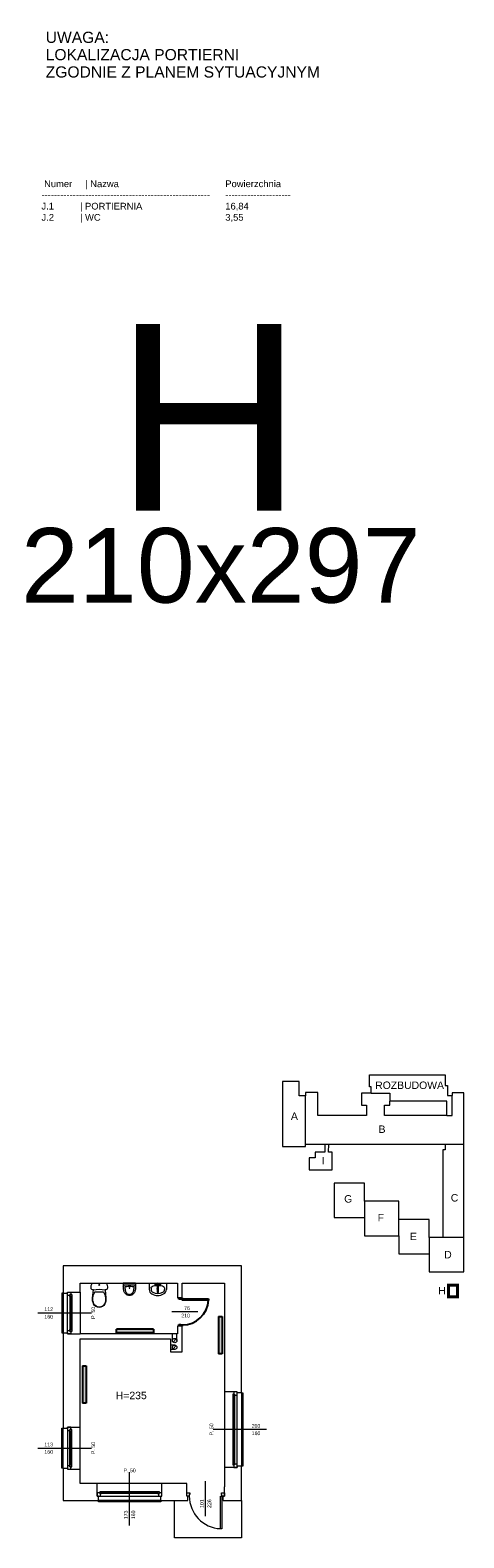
# Model space of a CAD drawing. Header units: millimetres. Extents: x 12683 to 90307, y 30842 to 62253.
# Tile 86 of 152: x 36789 to 37953, y 58210 to 62253. Entities that reach past the tile are written whole.
import ezdxf

# ---------------------------------------------------------------- set-up
doc = ezdxf.new("R2010")
doc.units = ezdxf.units.MM
doc.header["$LTSCALE"] = 0.6
doc.layers.add('zzz_podklady_drzwi', color=252, linetype='Continuous')
doc.layers.add('zzz_podklady_grzejniki_ist', color=252, linetype='Continuous')
for name, color, linetype, lineweight in [('zzz_podklady_drzwi_opisy', 252, 'Continuous', 15), ('zzz_podklady_okna_opisy', 252, 'Continuous', 15), ('zzz_podklady_opisy', 252, 'Continuous', 15), ('zzz_podklady_opisy_2', 252, 'Continuous', 15), ('zzz_podklady_sciany', 252, 'Continuous', 15), ('zzzz_podklady_schemat', 252, 'Continuous', 15)]:
    doc.layers.add(name, color=color, linetype=linetype, lineweight=lineweight)
doc.styles.add('GENERATED_STYLE_1', font='ARIAL.TTF')

msp = doc.modelspace()

# ---------------------------------------------------------------- hatches: boundary and pattern name
at = {"layer": 'zzz_podklady_grzejniki_ist'}
for points in [[(37294.5, 58702.9), (37304.5, 58702.9), (37304.5, 58802.9), (37294.5, 58802.9)], [(37020.7, 58769.1), (37020.7, 58759.1), (37120.7, 58759.1), (37120.7, 58769.1)], [(36930, 58571.3), (36940, 58571.3), (36940, 58671.3), (36930, 58671.3)]]:
    msp.add_hatch(color=256, dxfattribs=at).paths.add_polyline_path(points, flags=0)

# ---------------------------------------------------------------- linework, layer by layer
at = {"layer": 'zzz_podklady_drzwi'}
for p, q in [((37188.5, 58849.7), (37188.5, 58853.7)), ((37193.5, 58849.7), (37188.5, 58849.7)), ((37197.5, 58850.9), (37193.5, 58850.9)), ((37193.5, 58850.9), (37193.5, 58849.7)), ((37197.5, 58853.7), (37197.5, 58850.9)), ((37197.5, 58850.9), (37267.9, 58850.9)), ((37197.5, 58846.9), (37197.5, 58850.9)), ((37267.9, 58846.9), (37197.5, 58846.9)), ((37267.9, 58850.9), (37267.9, 58846.9)), ((37188.5, 58777.7), (37188.5, 58781.7)), ((37188.5, 58781.7), (37193.5, 58781.7)), ((37193.5, 58781.7), (37193.5, 58780.5)), ((37193.5, 58780.5), (37197.5, 58780.5)), ((37197.5, 58780.5), (37197.5, 58777.7))]:
    msp.add_line(p, q, dxfattribs=at)
msp.add_arc((37197.5, 58850.9), 70.4, 270, 356.7428, dxfattribs=at)
at = {"layer": 'zzz_podklady_drzwi_opisy'}
msp.add_line((37239.6, 58815.7), (37169.5, 58815.7), dxfattribs=at)
at = {"layer": 'zzz_podklady_grzejniki_ist'}
for p, q in [((37294.5, 58802.9), (37304.5, 58802.9)), ((37294.5, 58802.9), (37294.5, 58702.9)), ((37304.5, 58802.9), (37304.5, 58702.9)), ((37020.7, 58759.1), (37020.7, 58769.1)), ((37120.7, 58769.1), (37020.7, 58769.1)), ((37120.7, 58759.1), (37020.7, 58759.1)), ((37120.7, 58769.1), (37120.7, 58759.1)), ((37304.5, 58702.9), (37294.5, 58702.9)), ((36930, 58671.3), (36940, 58671.3)), ((36930, 58671.3), (36930, 58571.3)), ((36940, 58671.3), (36940, 58571.3)), ((36940, 58571.3), (36930, 58571.3))]:
    msp.add_line(p, q, dxfattribs=at)
at = {"layer": 'zzz_podklady_okna_opisy'}
msp.add_line((37260, 58267.6), (37260, 58361.7), dxfattribs=at)
at = {"layer": 'zzz_podklady_sciany'}
for p, q in [((37356.5, 58938.7), (36877.5, 58938.7)), ((36877.5, 58938.7), (36877.5, 58865.7)), ((37356.5, 58598.7), (37356.5, 58938.7)), ((36877.5, 58865.7), (36874.5, 58865.7)), ((36874.5, 58865.7), (36874.5, 58759.7)), ((36877.5, 58865.7), (36889.5, 58865.7)), ((36877.5, 58865.7), (36877.5, 58759.7)), ((36889.5, 58865.7), (36889.5, 58868.7)), ((36889.5, 58868.7), (36898.5, 58868.7)), ((36898.5, 58868.7), (36923.5, 58868.7)), ((36923.5, 58892.7), (37184.5, 58892.7)), ((36923.5, 58868.7), (36923.5, 58892.7)), ((36923.5, 58868.7), (36923.5, 58756.7)), ((36923.5, 58868.7), (36923.5, 58756.7)), ((36952.7, 58879.8), (36952.9, 58883.1)), ((36953.2, 58877.5), (36952.7, 58879.8)), ((36952.9, 58883.1), (36953.4, 58886.4)), ((36954.6, 58875.7), (36953.2, 58877.5)), ((36953.4, 58886.4), (36954.4, 58889.6)), ((36954.4, 58889.6), (36955.8, 58892.7)), ((36956.7, 58874.6), (36954.6, 58875.7)), ((36955.8, 58892.7), (36993.5, 58892.7)), ((36959, 58874.6), (36956.7, 58874.6)), ((36956.8, 58853.4), (36959, 58874.6)), ((36959.5, 58861.8), (36961.2, 58865.9)), ((36961.2, 58865.9), (36963.4, 58869.7)), ((36963.4, 58869.7), (36985.9, 58869.7)), ((36985.9, 58869.7), (36988.1, 58865.9)), ((36988.1, 58865.9), (36989.8, 58861.8)), ((36990.3, 58874.6), (36992.6, 58853.4)), ((36992.6, 58874.6), (36990.3, 58874.6)), ((36994.7, 58875.7), (36992.6, 58874.6)), ((36993.5, 58892.7), (36994.9, 58889.6)), ((36996.1, 58877.5), (36994.7, 58875.7)), ((36994.9, 58889.6), (36995.9, 58886.4)), ((36995.9, 58886.4), (36996.5, 58883.1)), ((36996.7, 58879.8), (36996.1, 58877.5)), ((36996.5, 58883.1), (36996.7, 58879.8)), ((37039.3, 58892.7), (37039.3, 58888.4)), ((37072.3, 58892.7), (37039.3, 58892.7)), ((37039.3, 58888.4), (37039.3, 58887.6)), ((37039.3, 58887.6), (37039.3, 58884.3)), ((37039.4, 58884.6), (37039.3, 58884)), ((37039.3, 58884.3), (37039.3, 58884)), ((37039.4, 58881.5), (37039.3, 58884)), ((37039.7, 58885.3), (37039.4, 58884.6)), ((37039.5, 58879.7), (37039.4, 58881.5)), ((37039.6, 58878.8), (37039.5, 58879.7)), ((37040, 58876.2), (37039.6, 58878.8)), ((37040.2, 58885.9), (37039.7, 58885.3)), ((37040.4, 58873.6), (37040, 58876.2)), ((37040.7, 58886.4), (37040.2, 58885.9)), ((37041.1, 58871), (37040.4, 58873.6)), ((37041.4, 58886.9), (37040.7, 58886.4)), ((37041.6, 58869.5), (37041.1, 58871)), ((37042.2, 58887.2), (37041.4, 58886.9)), ((37042.3, 58868), (37041.6, 58869.5)), ((37043, 58887.5), (37042.2, 58887.2)), ((37043.1, 58866.5), (37042.3, 58868)), ((37043.9, 58887.7), (37043, 58887.5)), ((37044.1, 58865.1), (37043.1, 58866.5)), ((37043.4, 58882.1), (37043.3, 58881.9)), ((37043.3, 58881.9), (37043.3, 58881.6)), ((37043.3, 58881.6), (37043.4, 58879.8)), ((37043.6, 58882.4), (37043.4, 58882.1)), ((37043.4, 58879.8), (37043.5, 58879)), ((37043.5, 58879), (37043.8, 58876.5)), ((37043.9, 58882.6), (37043.6, 58882.4)), ((37043.8, 58876.5), (37044.3, 58874)), ((37044.9, 58887.7), (37043.9, 58887.7)), ((37044.2, 58882.7), (37043.9, 58882.6)), ((37045.3, 58863.7), (37044.1, 58865.1)), ((37044.6, 58882.8), (37044.2, 58882.7)), ((37044.3, 58874), (37044.9, 58871.6)), ((37048.3, 58883.2), (37044.6, 58882.8)), ((37066.8, 58887.7), (37044.9, 58887.7)), ((37044.9, 58871.6), (37045.3, 58870.2)), ((37045.3, 58870.2), (37045.9, 58868.9)), ((37045.9, 58868.9), (37046.7, 58867.7)), ((37046.7, 58867.7), (37047.5, 58866.4)), ((37047.5, 58866.4), (37048.5, 58865.4)), ((37052, 58883.5), (37048.3, 58883.2)), ((37048.5, 58865.4), (37050, 58864.1)), ((37050, 58864.1), (37051.7, 58863.3)), ((37053.1, 58883.5), (37052, 58883.5)), ((37058.5, 58883.5), (37053.1, 58883.5)), ((37059.6, 58883.5), (37058.5, 58883.5)), ((37063.3, 58883.2), (37059.6, 58883.5)), ((37059.9, 58863.3), (37061.6, 58864.1)), ((37061.6, 58864.1), (37063.1, 58865.4)), ((37063.1, 58865.4), (37064.1, 58866.4)), ((37067.1, 58882.8), (37063.3, 58883.2)), ((37064.1, 58866.4), (37065, 58867.7)), ((37065, 58867.7), (37065.7, 58868.9)), ((37065.7, 58868.9), (37066.3, 58870.2)), ((37066.3, 58870.2), (37066.7, 58871.6)), ((37067.5, 58865.1), (37066.3, 58863.7)), ((37066.7, 58871.6), (37067.3, 58874)), ((37067.7, 58887.7), (37066.8, 58887.7)), ((37067.4, 58882.7), (37067.1, 58882.8)), ((37067.3, 58874), (37067.8, 58876.5)), ((37067.7, 58882.6), (37067.4, 58882.7)), ((37068.5, 58866.5), (37067.5, 58865.1)), ((37068.6, 58887.5), (37067.7, 58887.7)), ((37068, 58882.4), (37067.7, 58882.6)), ((37067.8, 58876.5), (37068.1, 58879)), ((37068.2, 58882.1), (37068, 58882.4)), ((37068.1, 58879), (37068.2, 58879.8)), ((37068.3, 58881.9), (37068.2, 58882.1)), ((37068.2, 58879.8), (37068.3, 58881.6)), ((37068.3, 58881.6), (37068.3, 58881.9)), ((37069.4, 58868), (37068.5, 58866.5)), ((37069.4, 58887.2), (37068.6, 58887.5)), ((37070.2, 58886.9), (37069.4, 58887.2)), ((37070, 58869.5), (37069.4, 58868)), ((37070.5, 58871), (37070, 58869.5)), ((37070.9, 58886.4), (37070.2, 58886.9)), ((37071.2, 58873.6), (37070.5, 58871)), ((37071.5, 58885.9), (37070.9, 58886.4)), ((37071.7, 58876.2), (37071.2, 58873.6)), ((37071.9, 58885.3), (37071.5, 58885.9)), ((37072, 58878.8), (37071.7, 58876.2)), ((37072.2, 58884.6), (37071.9, 58885.3)), ((37072.1, 58879.7), (37072, 58878.8)), ((37072.2, 58881.5), (37072.1, 58879.7)), ((37072.3, 58884), (37072.2, 58884.6)), ((37072.3, 58884), (37072.2, 58881.5)), ((37072.3, 58892.7), (37072.3, 58890.3)), ((37072.3, 58890.3), (37072.3, 58888)), ((37072.3, 58888), (37072.3, 58887.6)), ((37072.3, 58887.6), (37072.3, 58884.3)), ((37072.3, 58884.3), (37072.3, 58884)), ((37108.7, 58892.7), (37108.7, 58875.9)), ((37108.7, 58892.7), (37154.7, 58892.7)), ((37113.7, 58879.3), (37113.7, 58875.9)), ((37122.6, 58886), (37140.8, 58886)), ((37124.7, 58889.8), (37124.8, 58890.5)), ((37124.7, 58889.1), (37124.7, 58889.8)), ((37124.8, 58888.5), (37124.7, 58889.1)), ((37124.8, 58890.5), (37124.9, 58891)), ((37124.9, 58887.9), (37124.8, 58888.5)), ((37124.9, 58891), (37125.1, 58891.3)), ((37125.1, 58887.6), (37124.9, 58887.9)), ((37125.7, 58891.7), (37125.1, 58891.3)), ((37125.7, 58887.2), (37125.1, 58887.6)), ((37125.7, 58891.7), (37125.9, 58891.9)), ((37125.9, 58887.1), (37125.7, 58887.2)), ((37125.9, 58891.9), (37126.2, 58891.7)), ((37129.7, 58890.7), (37125.9, 58891.9)), ((37129.7, 58888.3), (37125.9, 58887.1)), ((37126.2, 58887.2), (37125.9, 58887.1)), ((37126.2, 58891.7), (37126.5, 58891.3)), ((37126.5, 58887.6), (37126.2, 58887.2)), ((37126.5, 58891.3), (37126.7, 58890.7)), ((37126.7, 58888.3), (37126.5, 58887.6)), ((37126.7, 58890.7), (37126.7, 58889.9)), ((37126.7, 58889.9), (37126.7, 58889)), ((37126.7, 58889), (37126.7, 58888.3)), ((37130.9, 58867.6), (37130.9, 58889.6)), ((37132.5, 58889.6), (37132.5, 58867.6)), ((37133.7, 58890.7), (37137.5, 58891.9)), ((37133.7, 58888.3), (37137.5, 58887.1)), ((37136.6, 58889.9), (37136.7, 58890.7)), ((37136.6, 58889), (37136.6, 58889.9)), ((37136.7, 58888.3), (37136.6, 58889)), ((37136.7, 58890.7), (37136.9, 58891.3)), ((37136.9, 58887.6), (37136.7, 58888.3)), ((37136.9, 58891.3), (37137.2, 58891.7)), ((37137.2, 58887.2), (37136.9, 58887.6)), ((37137.2, 58891.7), (37137.5, 58891.9)), ((37137.5, 58887.1), (37137.2, 58887.2)), ((37137.5, 58891.9), (37137.7, 58891.7)), ((37137.7, 58887.2), (37137.5, 58887.1)), ((37137.7, 58891.7), (37138.3, 58891.3)), ((37137.7, 58887.2), (37138.3, 58887.6)), ((37138.3, 58891.3), (37138.5, 58891)), ((37138.5, 58887.9), (37138.3, 58887.6)), ((37138.5, 58891), (37138.6, 58890.5)), ((37138.6, 58888.5), (37138.5, 58887.9)), ((37138.6, 58890.5), (37138.7, 58889.8)), ((37138.7, 58889.1), (37138.6, 58888.5)), ((37138.7, 58889.8), (37138.7, 58889.1)), ((37140.8, 58886), (37140.8, 58886)), ((37149.7, 58879.3), (37149.7, 58875.9)), ((37154.7, 58892.7), (37154.7, 58875.9)), ((37184.5, 58892.7), (37184.5, 58853.7)), ((37197.5, 58892.7), (37310.5, 58892.7)), ((37197.5, 58853.7), (37197.5, 58892.7)), ((37310.5, 58892.7), (37310.5, 58601.7)), ((36956.6, 58849.2), (36956.8, 58853.4)), ((36957, 58845), (36956.6, 58849.2)), ((36958.1, 58840.9), (36957, 58845)), ((36957.4, 58849.2), (36957.6, 58853.3)), ((36957.8, 58845.1), (36957.4, 58849.2)), ((36957.6, 58853.3), (36958.3, 58857.6)), ((36958.9, 58841.1), (36957.8, 58845.1)), ((36959.7, 58837), (36958.1, 58840.9)), ((36958.3, 58857.6), (36959.5, 58861.8)), ((36960.4, 58837.3), (36958.9, 58841.1)), ((36962.3, 58833.2), (36959.7, 58837)), ((36962.9, 58833.7), (36960.4, 58837.3)), ((36965.9, 58830.2), (36962.3, 58833.2)), ((36966.3, 58830.9), (36962.9, 58833.7)), ((36970.1, 58828.4), (36965.9, 58830.2)), ((36970.3, 58829.1), (36966.3, 58830.9)), ((36974.7, 58827.7), (36970.1, 58828.4)), ((36974.7, 58828.5), (36970.3, 58829.1)), ((36979, 58829.1), (36974.7, 58828.5)), ((36979.2, 58828.4), (36974.7, 58827.7)), ((36983, 58830.9), (36979, 58829.1)), ((36983.5, 58830.2), (36979.2, 58828.4)), ((36986.4, 58833.7), (36983, 58830.9)), ((36987, 58833.2), (36983.5, 58830.2)), ((36988.9, 58837.3), (36986.4, 58833.7)), ((36989.6, 58837), (36987, 58833.2)), ((36990.5, 58841.1), (36988.9, 58837.3)), ((36991.2, 58840.9), (36989.6, 58837)), ((36989.8, 58861.8), (36991, 58857.6)), ((36991.5, 58845.1), (36990.5, 58841.1)), ((36991, 58857.6), (36991.8, 58853.3)), ((36992.3, 58845), (36991.2, 58840.9)), ((36991.9, 58849.2), (36991.5, 58845.1)), ((36991.8, 58853.3), (36991.9, 58849.2)), ((36992.7, 58849.2), (36992.3, 58845)), ((36992.6, 58853.4), (36992.7, 58849.2)), ((37047.4, 58862), (37045.3, 58863.7)), ((37049.9, 58860.8), (37047.4, 58862)), ((37052.8, 58860), (37049.9, 58860.8)), ((37051.7, 58863.3), (37053.7, 58862.7)), ((37055.8, 58859.7), (37052.8, 58860)), ((37053.7, 58862.7), (37055.8, 58862.5)), ((37055.8, 58862.5), (37057.9, 58862.7)), ((37058.8, 58860), (37055.8, 58859.7)), ((37057.9, 58862.7), (37059.9, 58863.3)), ((37061.7, 58860.8), (37058.8, 58860)), ((37064.2, 58862), (37061.7, 58860.8)), ((37066.3, 58863.7), (37064.2, 58862)), ((37188.5, 58853.7), (37184.5, 58853.7)), ((37197.5, 58853.7), (37188.5, 58853.7)), ((37188.5, 58853.7), (37197.5, 58853.7)), ((37197.5, 58853.7), (37188.5, 58853.7)), ((36874.5, 58759.7), (36877.5, 58759.7)), ((36877.5, 58759.7), (36889.5, 58759.7)), ((36877.5, 58759.7), (36877.5, 58503.7)), ((36889.5, 58759.7), (36889.5, 58756.7)), ((36889.5, 58756.7), (36898.5, 58756.7)), ((36898.5, 58756.7), (36923.5, 58756.7)), ((37165.5, 58756.7), (36923.5, 58756.7)), ((36923.5, 58506.7), (36923.5, 58743.7)), ((36923.5, 58743.7), (37165.5, 58743.7)), ((37184.5, 58756.7), (37165.5, 58756.7)), ((37165.5, 58743.7), (37165.5, 58708.7)), ((37171.2, 58738.7), (37171.2, 58756.7)), ((37172.9, 58734.5), (37181.4, 58743)), ((37183.2, 58738.7), (37183.2, 58756.7)), ((37188.5, 58777.7), (37184.5, 58777.7)), ((37184.5, 58777.7), (37184.5, 58756.7)), ((37197.5, 58777.7), (37188.5, 58777.7)), ((37197.5, 58777.7), (37188.5, 58777.7)), ((37197.5, 58777.7), (37188.5, 58777.7)), ((37197.5, 58756.7), (37197.5, 58777.7)), ((37197.5, 58708.7), (37197.5, 58756.7)), ((37177.2, 58726.8), (37165.5, 58726.8)), ((37177.2, 58714.8), (37165.5, 58714.8)), ((37165.5, 58708.7), (37197.5, 58708.7)), ((37172.9, 58716.6), (37181.4, 58725.1)), ((37335.5, 58601.7), (37310.5, 58601.7)), ((37310.5, 58601.7), (37310.5, 58398.7)), ((37310.5, 58601.7), (37310.5, 58398.7)), ((37344.5, 58601.7), (37335.5, 58601.7)), ((37344.5, 58598.7), (37344.5, 58601.7)), ((37356.5, 58598.7), (37344.5, 58598.7)), ((37356.5, 58598.7), (37356.5, 58401.7)), ((37356.5, 58598.7), (37359.5, 58598.7)), ((37359.5, 58598.7), (37359.5, 58401.7)), ((36874.5, 58396.7), (36874.5, 58503.7)), ((36874.5, 58503.7), (36877.5, 58503.7)), ((36877.5, 58503.7), (36889.5, 58503.7)), ((36877.5, 58396.7), (36877.5, 58503.7)), ((36889.5, 58503.7), (36889.5, 58506.7)), ((36889.5, 58506.7), (36898.5, 58506.7)), ((36898.5, 58506.7), (36923.5, 58506.7)), ((36923.5, 58393.7), (36923.5, 58506.7)), ((36923.5, 58393.7), (36923.5, 58506.7)), ((36877.5, 58396.7), (36874.5, 58396.7)), ((36877.5, 58396.7), (36889.5, 58396.7)), ((36877.5, 58396.7), (36877.5, 58309.7)), ((36889.5, 58396.7), (36889.5, 58393.7)), ((36889.5, 58393.7), (36898.5, 58393.7)), ((36898.5, 58393.7), (36923.5, 58393.7)), ((36923.5, 58355.7), (36923.5, 58393.7)), ((37335.5, 58398.7), (37310.5, 58398.7)), ((37310.5, 58398.7), (37310.5, 58346.7)), ((37344.5, 58398.7), (37335.5, 58398.7)), ((37356.5, 58401.7), (37344.5, 58401.7)), ((37344.5, 58401.7), (37344.5, 58398.7)), ((37356.5, 58309.7), (37356.5, 58401.7)), ((37359.5, 58401.7), (37356.5, 58401.7)), ((36969.5, 58355.7), (36923.5, 58355.7)), ((36969.5, 58330.7), (36969.5, 58355.7)), ((37142.5, 58355.7), (36969.5, 58355.7)), ((37142.5, 58355.7), (36969.5, 58355.7)), ((37142.5, 58330.7), (37142.5, 58355.7)), ((37209.5, 58355.7), (37142.5, 58355.7)), ((37209.5, 58346.7), (37209.5, 58355.7)), ((37209.5, 58330.7), (37209.5, 58346.7)), ((37310.5, 58330.7), (37310.5, 58346.7)), ((36877.5, 58309.7), (36972.5, 58309.7)), ((36969.5, 58321.7), (36969.5, 58330.7)), ((36972.5, 58321.7), (36969.5, 58321.7)), ((36972.5, 58309.7), (36972.5, 58321.7)), ((37139.5, 58309.7), (36972.5, 58309.7)), ((36972.5, 58306.7), (36972.5, 58309.7)), ((37139.5, 58306.7), (36972.5, 58306.7)), ((37139.5, 58309.7), (37139.5, 58321.7)), ((37139.5, 58321.7), (37142.5, 58321.7)), ((37139.5, 58309.7), (37209.5, 58309.7)), ((37139.5, 58309.7), (37139.5, 58306.7)), ((37142.5, 58321.7), (37142.5, 58330.7)), ((37176.5, 58209.7), (37176.5, 58309.7)), ((37209.5, 58321.7), (37209.5, 58330.7)), ((37209.5, 58330.7), (37217.5, 58330.7)), ((37209.5, 58321.7), (37209.5, 58330.7)), ((37209.5, 58321.7), (37209.5, 58330.7)), ((37212.5, 58321.7), (37209.5, 58321.7)), ((37216.3, 58321.7), (37209.5, 58321.7)), ((37212.5, 58321.7), (37209.5, 58321.7)), ((37209.5, 58309.7), (37212.5, 58309.7)), ((37212.5, 58309.7), (37212.5, 58321.7)), ((37217.5, 58325.7), (37216.3, 58325.7)), ((37216.3, 58325.7), (37216.3, 58321.7)), ((37217.5, 58330.7), (37217.5, 58325.7)), ((37299.7, 58234.3), (37299.7, 58321.7)), ((37299.7, 58321.7), (37303.7, 58321.7)), ((37302.5, 58325.7), (37302.5, 58330.7)), ((37302.5, 58330.7), (37310.5, 58330.7)), ((37303.7, 58325.7), (37302.5, 58325.7)), ((37303.7, 58321.7), (37303.7, 58325.7)), ((37310.5, 58321.7), (37303.7, 58321.7)), ((37303.7, 58321.7), (37303.7, 58234.3)), ((37307.5, 58309.7), (37307.5, 58321.7)), ((37307.5, 58321.7), (37310.5, 58321.7)), ((37307.5, 58321.7), (37310.5, 58321.7)), ((37307.5, 58309.7), (37356.5, 58309.7)), ((37310.5, 58321.7), (37310.5, 58330.7)), ((37310.5, 58330.7), (37310.5, 58321.7)), ((37310.5, 58321.7), (37310.5, 58330.7)), ((37356.5, 58309.7), (37356.5, 58209.7)), ((37303.7, 58234.3), (37299.7, 58234.3)), ((37356.5, 58209.7), (37176.5, 58209.7))]:
    msp.add_line(p, q, dxfattribs=at)
for centre, radius in [((37131.7, 58877.5), 1.75), ((37177.2, 58738.7), 6), ((37177.2, 58720.8), 6)]:
    msp.add_circle(centre, radius, dxfattribs=at)
for centre, radius, start, end in [((37122.6, 58875.9), 13.9, 180, 241.5254), ((37122.6, 58875.9), 8.89, 180, 241.5254), ((37131.7, 58892.7), 28, 241.5254, 298.4746), ((37131.7, 58889.5), 3, 27.9765, 152.0235), ((37131.7, 58889.5), 3, 207.9765, 254.7747), ((37131.7, 58889.5), 1.68, 298.0549, 241.9451), ((37131.7, 58889.5), 0.8, 10, 170), ((37131.7, 58867.6), 0.788, 180, 0), ((37131.7, 58889.5), 3, 285.2253, 332.0235), ((37140.8, 58875.9), 8.89, 298.4746, 0), ((37140.8, 58875.9), 13.9, 298.4746, 0), ((37131.7, 58892.7), 33, 241.5254, 298.4746), ((37303.7, 58321.7), 87.4, 180, 267.3769)]:
    msp.add_arc(centre, radius, start, end, dxfattribs=at)
at = {"layer": 'zzz_podklady_sciany', "extrusion": (0, 0, -1)}
for centre, major_axis, ratio, start_param, end_param in [((36974.7, 58797.9), (-78.5, 0), 0.9963, 1.370375, 1.771221), ((37122.6, 58879.3), (8.89, 0), 0.750558, 3.141593, 4.712389), ((37140.8, 58879.3), (-8.89, 0), 0.750558, 1.570796, 3.141593)]:
    msp.add_ellipse(centre, major_axis=major_axis, ratio=ratio, start_param=start_param, end_param=end_param, dxfattribs=at)
for centre, major_axis, ratio in [((36974.7, 58887.8), (-1.22, 0), 0.9963), ((37055.8, 58879.8), (-0.927, 0), 0.93164)]:
    msp.add_ellipse(centre, major_axis=major_axis, ratio=ratio, dxfattribs=at)
at = {"layer": 'zzzz_podklady_schemat'}
msp.add_lwpolyline([(37528.3, 59395.3), (37511.5, 59395.3), (37511.5, 59433.6), (37466.2, 59433.6), (37466.2, 59259.1), (37528.4, 59259.1), (37528.4, 59395.3)], close=True, dxfattribs=at)
for points in [[(37703.9, 59401.8), (37703.9, 59419.5), (37699.4, 59419.5), (37699.4, 59451.2), (37902.8, 59451.2), (37902.8, 59422.7), (37908.8, 59422.7), (37908.8, 59396.2), (37921.4, 59396.2)], [(37703.9, 59401.8), (37677.9, 59401.7), (37677.9, 59370.3), (37691.5, 59370.3), (37691.5, 59342), (37560.8, 59342), (37560.8, 59403.7), (37528.3, 59403.7), (37528.3, 59395.3)], [(37528.4, 59265.1), (37528.4, 59395.3)], [(37703.9, 59401.8), (37754.1, 59401.8), (37754.1, 59380.5)], [(37907.4, 59342), (37921.4, 59342), (37921.4, 59396.2)], [(37953, 59265.1), (37953, 59402.7), (37921.4, 59402.7), (37921.4, 59396.2)], [(37907.4, 59342), (37740.3, 59342), (37740.3, 59370.3), (37754.1, 59370.3), (37754.1, 59380.5)], [(37907.4, 59342), (37907.4, 59380.5), (37754.1, 59380.5)], [(37528.4, 59265.1), (37902.7, 59265.1)], [(37579.6, 59265.1), (37579.6, 59243.5), (37553.6, 59243.5), (37553.6, 59229), (37538, 59229), (37538, 59196.2), (37599.7, 59196.2), (37599.7, 59243.5), (37590.1, 59243.5), (37590.3, 59265.1)], [(37902.7, 59265.1), (37902.7, 59250.4), (37896.8, 59250.4), (37896.8, 59015)], [(37902.7, 59265.1), (37953, 59265.1)], [(37953, 59015), (37953, 59265.1)], [(37686.8, 59112.4), (37686.8, 59160.5), (37605.2, 59160.5), (37605.2, 59068.7), (37686.8, 59068.7)], [(37778.9, 59020), (37778.9, 59112.4), (37686.8, 59112.4), (37686.8, 59020), (37778.9, 59020)], [(37860.2, 59015), (37860.2, 59063.7), (37778.9, 59063.7)], [(37778.9, 59020), (37778.9, 58971.7), (37860.2, 58971.7)], [(37953, 58923), (37953, 59015), (37860.2, 59015), (37860.2, 58923), (37953, 58923)]]:
    msp.add_lwpolyline(points, dxfattribs=at)
at = {"layer": 'zzzz_podklady_schemat', "const_width": 8}
msp.add_lwpolyline([(37911.6, 58887.7), (37935.6, 58887.7), (37935.6, 58856.3), (37911.6, 58856.3), (37911.6, 58887.7)], close=True, dxfattribs=at)

# ---------------------------------------------------------------- texts
at = {"layer": 'zzz_podklady_drzwi_opisy', "char_height": 10, "attachment_point": 7, "style": 'GENERATED_STYLE_1'}
for s, insert in [('{76}', (37202.3, 58820.5)), ('{210}', (37194.7, 58800.5))]:
    msp.add_mtext(s, dxfattribs=dict(at, insert=insert))
at = {"layer": 'zzz_podklady_okna_opisy', "char_height": 10, "attachment_point": 7, "style": 'GENERATED_STYLE_1'}
for s, insert in [('{112}', (36827.5, 58817.7)), ('{160}', (36827.5, 58797.5)), ('{203}', (37383.7, 58505)), ('{113}', (36827.5, 58455)), ('{160}', (37383.7, 58485)), ('{160}', (36827.5, 58435)), ('{P. 50}', (37040, 58385.5))]:
    msp.add_mtext(s, dxfattribs=dict(at, insert=insert))
at = {"layer": 'zzz_podklady_okna_opisy', "char_height": 10, "attachment_point": 7, "rotation": 90, "style": 'GENERATED_STYLE_1'}
for s, insert in [('{P. 50}', (36963.7, 58796.7)), ('{P. 50}', (37280.7, 58484.2)), ('{P. 50}', (36963.7, 58434.2)), ('{101}', (37255.2, 58289.7)), ('{226}', (37275.2, 58289.7)), ('{173}', (37051.2, 58259.7)), ('{160}', (37071.2, 58259.7))]:
    msp.add_mtext(s, dxfattribs=dict(at, insert=insert))
at = {"layer": 'zzz_podklady_opisy', "insert": (36831.1, 62186.7), "char_height": 30, "attachment_point": 4, "line_spacing_factor": 0.9285, "style": 'GENERATED_STYLE_1'}
msp.add_mtext('{UWAGA:\\PLOKALIZACJA PORTIERNI\\PZGODNIE Z PLANEM SYTUACYJNYM}', dxfattribs=at)
at = {"layer": 'zzz_podklady_opisy', "style": 'GENERATED_STYLE_1'}
for s, insert, char_height, attachment_point in [(' Numer     | Nazwa                  \\P------------------------------------------------------\\PJ.1          | PORTIERNIA                  \\PJ.2          | WC                          \\P', (36819.7, 61849.6), 18, 1), ('Powierzchnia \\P---------------------\\P16,84\\P3,55\\P', (37312.9, 61849.6), 18, 1), ('{H=235}', (37060.6, 58591.4), 20, 5)]:
    msp.add_mtext(s, dxfattribs=dict(at, insert=insert, char_height=char_height, attachment_point=attachment_point))
at = {"layer": 'zzz_podklady_opisy_2', "attachment_point": 5, "style": 'GENERATED_STYLE_1'}
for s, insert, char_height in [('H', (37267.8, 61214.3), 500), ('210x297', (37300.6, 60816), 200)]:
    msp.add_mtext(s, dxfattribs=dict(at, insert=insert, char_height=char_height))
at = {"layer": 'zzzz_podklady_schemat', "char_height": 20, "attachment_point": 1, "style": 'GENERATED_STYLE_1'}
for s, insert in [('ROZBUDOWA', (37715, 59433.4)), ('{A}', (37489, 59350.6)), ('{B}', (37724.2, 59315.5)), ('{I}', (37571.5, 59231.2)), ('{G}', (37631.8, 59128.7)), ('{C}', (37917.9, 59131.6)), ('{F}', (37721.7, 59078.3)), ('{E}', (37808.2, 59028)), ('D', (37900.2, 58979.2)), ('H', (37884.2, 58882.8))]:
    msp.add_mtext(s, dxfattribs=dict(at, insert=insert))

# ---------------------------------------------------------------- next in the draw order: wipeouts: each hides what was drawn before it
at = {"ltscale": 3705.867049}
msp.add_wipeout([(36901, 58768.2), (36896, 58768.2), (36896, 58765.7), (36889.5, 58765.7), (36889.5, 58859.7), (36896, 58859.7), (36896, 58857.2), (36901, 58857.2)], dxfattribs=at).dxf.layer = 'zzz_podklady_sciany'
at = {"ltscale": 7321.99966}
msp.add_wipeout([(37333, 58410.2), (37338, 58410.2), (37338, 58407.7), (37344.5, 58407.7), (37344.5, 58592.7), (37338, 58592.7), (37338, 58590.2), (37333, 58590.2)], dxfattribs=at).dxf.layer = 'zzz_podklady_sciany'
at = {"ltscale": 3745.352462}
msp.add_wipeout([(36901, 58495.2), (36896, 58495.2), (36896, 58497.7), (36889.5, 58497.7), (36889.5, 58402.7), (36896, 58402.7), (36896, 58405.2), (36901, 58405.2)], dxfattribs=at).dxf.layer = 'zzz_podklady_sciany'
at = {"ltscale": 6126.733884}
msp.add_wipeout([(36981, 58333.2), (36981, 58328.2), (36978.5, 58328.2), (36978.5, 58321.7), (37133.5, 58321.7), (37133.5, 58328.2), (37131, 58328.2), (37131, 58333.2)], dxfattribs=at).dxf.layer = 'zzz_podklady_sciany'

# ---------------------------------------------------------------- next in the draw order: linework, layer by layer
at = {"layer": 'zzz_podklady_okna_opisy'}
for p, q in [((36810.3, 58812.7), (36953.5, 58812.7)), ((37423.6, 58500.2), (37280.5, 58500.2)), ((36810.3, 58450.2), (36953.5, 58450.2)), ((37056, 58242.6), (37056, 58385.7))]:
    msp.add_line(p, q, dxfattribs=at)
at = {"layer": 'zzz_podklady_sciany'}
for p, q in [((36889.5, 58859.7), (36889.5, 58868.7)), ((36889.5, 58868.7), (36898.5, 58868.7)), ((36889.5, 58868.7), (36898.5, 58868.7)), ((36889.5, 58865.7), (36889.5, 58868.7)), ((36898.5, 58868.7), (36898.5, 58862.2)), ((36896, 58859.7), (36889.5, 58859.7)), ((36889.5, 58765.7), (36889.5, 58859.7)), ((36898.5, 58862.2), (36896, 58862.2)), ((36896, 58862.2), (36896, 58859.7)), ((36896, 58857.2), (36896, 58862.2)), ((36896, 58862.2), (36901, 58862.2)), ((36896, 58857.2), (36896, 58768.2)), ((36901, 58857.2), (36896, 58857.2)), ((36898.5, 58857.2), (36898.5, 58768.2)), ((36901, 58862.2), (36901, 58857.2)), ((36901, 58857.2), (36901, 58768.2)), ((36901, 58857.2), (36901, 58768.2)), ((36889.5, 58756.7), (36889.5, 58765.7)), ((36889.5, 58765.7), (36896, 58765.7)), ((36889.5, 58759.7), (36889.5, 58756.7)), ((36898.5, 58756.7), (36889.5, 58756.7)), ((36889.5, 58756.7), (36898.5, 58756.7)), ((36896, 58763.2), (36896, 58768.2)), ((36896, 58768.2), (36901, 58768.2)), ((36896, 58765.7), (36896, 58763.2)), ((36896, 58763.2), (36898.5, 58763.2)), ((36901, 58763.2), (36896, 58763.2)), ((36898.5, 58763.2), (36898.5, 58756.7)), ((36901, 58768.2), (36901, 58763.2)), ((37333, 58595.2), (37333, 58590.2)), ((37338, 58595.2), (37333, 58595.2)), ((37333, 58590.2), (37333, 58410.2)), ((37333, 58590.2), (37333, 58410.2)), ((37333, 58590.2), (37338, 58590.2)), ((37335.5, 58601.7), (37335.5, 58595.2)), ((37344.5, 58601.7), (37335.5, 58601.7)), ((37344.5, 58601.7), (37335.5, 58601.7)), ((37335.5, 58595.2), (37338, 58595.2)), ((37335.5, 58590.2), (37335.5, 58410.2)), ((37338, 58595.2), (37338, 58592.7)), ((37338, 58590.2), (37338, 58595.2)), ((37338, 58592.7), (37344.5, 58592.7)), ((37338, 58590.2), (37338, 58410.2)), ((37344.5, 58592.7), (37344.5, 58601.7)), ((37344.5, 58598.7), (37344.5, 58601.7)), ((37344.5, 58407.7), (37344.5, 58592.7)), ((36889.5, 58506.7), (36889.5, 58497.7)), ((36898.5, 58506.7), (36889.5, 58506.7)), ((36889.5, 58506.7), (36898.5, 58506.7)), ((36889.5, 58503.7), (36889.5, 58506.7)), ((36896, 58497.7), (36896, 58500.2)), ((36896, 58500.2), (36898.5, 58500.2)), ((36896, 58500.2), (36896, 58495.2)), ((36901, 58500.2), (36896, 58500.2)), ((36898.5, 58500.2), (36898.5, 58506.7)), ((36901, 58495.2), (36901, 58500.2)), ((36889.5, 58497.7), (36896, 58497.7)), ((36889.5, 58497.7), (36889.5, 58402.7)), ((36896, 58405.2), (36896, 58495.2)), ((36896, 58495.2), (36901, 58495.2)), ((36898.5, 58405.2), (36898.5, 58495.2)), ((36901, 58405.2), (36901, 58495.2)), ((36901, 58405.2), (36901, 58495.2)), ((36896, 58402.7), (36889.5, 58402.7)), ((36889.5, 58402.7), (36889.5, 58393.7)), ((36889.5, 58396.7), (36889.5, 58393.7)), ((36889.5, 58393.7), (36898.5, 58393.7)), ((36889.5, 58393.7), (36898.5, 58393.7)), ((36901, 58405.2), (36896, 58405.2)), ((36896, 58405.2), (36896, 58400.2)), ((36896, 58400.2), (36896, 58402.7)), ((36898.5, 58400.2), (36896, 58400.2)), ((36896, 58400.2), (36901, 58400.2)), ((36898.5, 58393.7), (36898.5, 58400.2)), ((36901, 58400.2), (36901, 58405.2)), ((37338, 58410.2), (37333, 58410.2)), ((37333, 58410.2), (37333, 58405.2)), ((37333, 58405.2), (37338, 58405.2)), ((37338, 58405.2), (37335.5, 58405.2)), ((37335.5, 58405.2), (37335.5, 58398.7)), ((37335.5, 58398.7), (37344.5, 58398.7)), ((37344.5, 58398.7), (37335.5, 58398.7)), ((37338, 58405.2), (37338, 58410.2)), ((37344.5, 58407.7), (37338, 58407.7)), ((37338, 58407.7), (37338, 58405.2)), ((37344.5, 58398.7), (37344.5, 58407.7)), ((37344.5, 58401.7), (37344.5, 58398.7)), ((36976, 58330.7), (36969.5, 58330.7)), ((36969.5, 58330.7), (36969.5, 58321.7)), ((36969.5, 58321.7), (36969.5, 58330.7)), ((36969.5, 58321.7), (36978.5, 58321.7)), ((36972.5, 58321.7), (36969.5, 58321.7)), ((36981, 58333.2), (36976, 58333.2)), ((36976, 58333.2), (36976, 58328.2)), ((36976, 58328.2), (36976, 58330.7)), ((36978.5, 58328.2), (36976, 58328.2)), ((36976, 58328.2), (36981, 58328.2)), ((36978.5, 58321.7), (36978.5, 58328.2)), ((36978.5, 58321.7), (37133.5, 58321.7)), ((37131, 58333.2), (36981, 58333.2)), ((37131, 58333.2), (36981, 58333.2)), ((36981, 58328.2), (36981, 58333.2)), ((37131, 58330.7), (36981, 58330.7)), ((37131, 58328.2), (36981, 58328.2)), ((37136, 58333.2), (37131, 58333.2)), ((37131, 58333.2), (37131, 58328.2)), ((37131, 58328.2), (37136, 58328.2)), ((37136, 58328.2), (37133.5, 58328.2)), ((37133.5, 58328.2), (37133.5, 58321.7)), ((37133.5, 58321.7), (37142.5, 58321.7)), ((37136, 58328.2), (37136, 58333.2)), ((37142.5, 58330.7), (37136, 58330.7)), ((37136, 58330.7), (37136, 58328.2)), ((37139.5, 58321.7), (37142.5, 58321.7)), ((37142.5, 58321.7), (37142.5, 58330.7)), ((37142.5, 58321.7), (37142.5, 58330.7))]:
    msp.add_line(p, q, dxfattribs=at)

doc.saveas('drawing.dxf')
